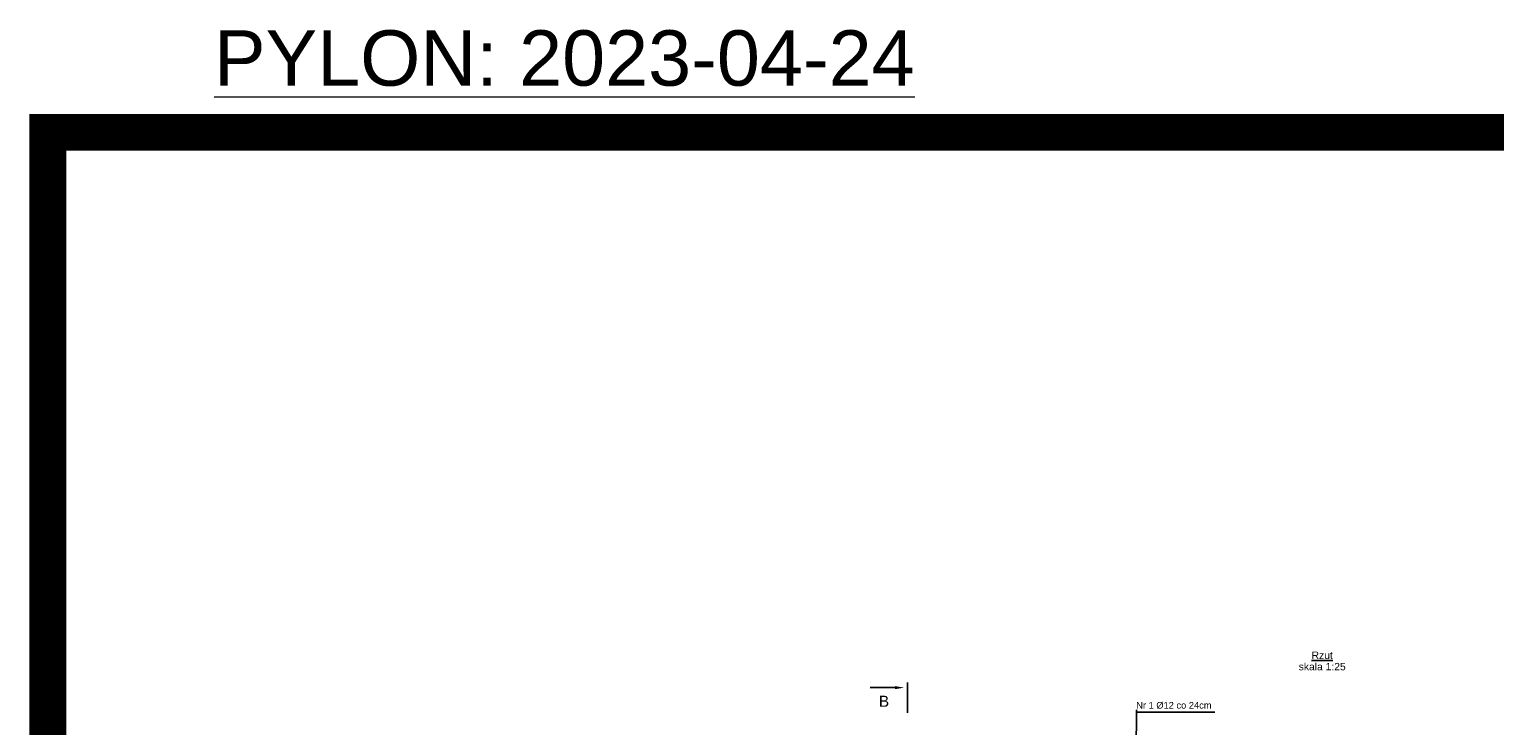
# Model space of a CAD drawing. Extents: x -2911 to 10058, y -5912 to -1002.
# Tile 16 of 43: x 7275 to 8069, y -4290 to -3913. Entities that reach past the tile are written whole.
import ezdxf
from ezdxf.enums import TextEntityAlignment as Align

# ---------------------------------------------------------------- set-up
doc = ezdxf.new("R2010")
doc.units = 0
doc.header["$LTSCALE"] = 1.125
doc.layers.add('--GT_Teksty średnie', color=152, linetype='CONTINUOUS', lineweight=15)
doc.layers.add('wymiary', color=1, linetype='CONTINUOUS', lineweight=20)
for name, color, linetype in [('_OPIS', 7, 'CONTINUOUS'), ('BZ_WYM', 1, 'CONTINUOUS'), ('cienka', 5, 'CONTINUOUS'), ('GRUBA', 6, 'CONTINUOUS'), ('OPIS', 5, 'CONTINUOUS')]:
    doc.layers.add(name, color=color, linetype=linetype)
doc.styles.get("Standard").update_dxf_attribs({"font": 'arial.ttf'})

msp = doc.modelspace()

# ---------------------------------------------------------------- linework, layer by layer
at = {"layer": '--GT_Teksty średnie'}
for p, q in [((7285.37, -3969.07), (8588.53, -3969.07)), ((7285.37, -5033.91), (7285.37, -3969.07))]:
    msp.add_line(p, q, dxfattribs=at)
at = {"layer": '--GT_Teksty średnie', "const_width": 20}
msp.add_lwpolyline([(7285.37, -5033.91), (8588.53, -5033.91), (8588.53, -3969.07), (7285.37, -3969.07)], close=True, dxfattribs=at)
at = {"layer": 'cienka', "lineweight": -3}
msp.add_line((7744.41, -4269.79), (7731.1, -4269.79), dxfattribs=at)
msp.add_solid([(7744.41, -4268.96), (7749.41, -4269.79), (7744.41, -4270.62)], dxfattribs=at)
at = {"layer": 'GRUBA', "lineweight": -3}
msp.add_line((7751.24, -4267.02), (7751.24, -4283.52), dxfattribs=at)
at = {"layer": 'wymiary', "lineweight": -3, "ltscale": 25}
for p, q in [((7875.26, -4304.59), (7875.31, -4282.07)), ((7875.31, -4282.07), (7875.65, -4282.07)), ((7875.31, -4282.99), (7917.79, -4282.99))]:
    msp.add_line(p, q, dxfattribs=at)

# ---------------------------------------------------------------- texts
at = {"layer": '--GT_Teksty średnie'}
msp.add_text('%%UPYLON: 2023-04-24', height=30, dxfattribs=at).set_placement((7565.31, -3943.84), align=Align.CENTER)
at = {"layer": '_OPIS', "linetype": 'Continuous'}
msp.add_text('Nr 1 Ø12 co 24cm', height=3.6, dxfattribs=at).set_placement((7875.22, -4281.13))
at = {"layer": 'BZ_WYM', "color": 7, "ltscale": 0.1}
for s, p in [('skala 1:25', (7976.01, -4260.4)), ('%%URzut', (7976.01, -4254.24))]:
    msp.add_text(s, height=4, dxfattribs=at).set_placement(p, align=Align.CENTER)
at = {"layer": 'OPIS', "lineweight": -3}
msp.add_text('B', height=6, dxfattribs=at).set_placement((7735.74, -4280.17))

doc.saveas('drawing.dxf')
